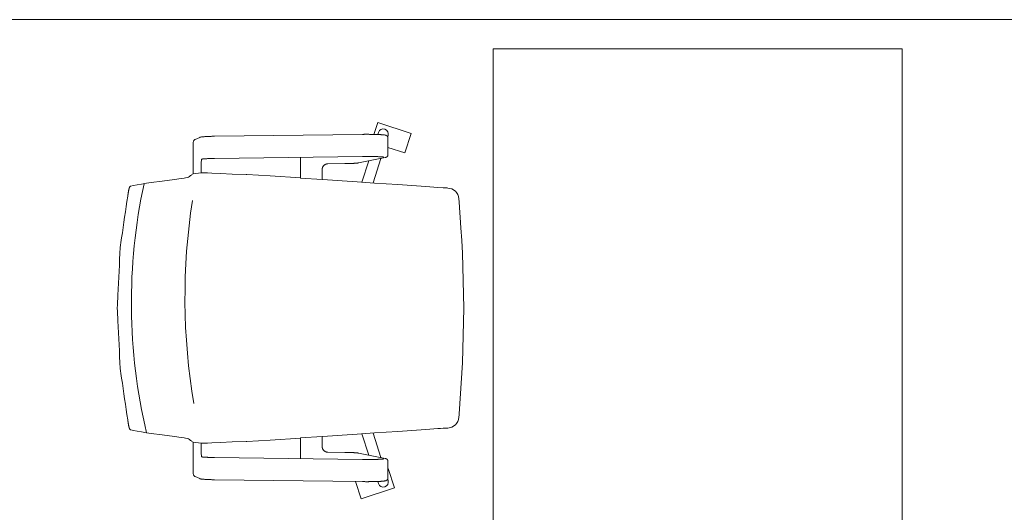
# Model space of a CAD drawing. Header units: millimetres. Extents: x 167773 to 185035, y -114105 to -66770.
# Tile 47 of 114: x 174630 to 174799, y -96295 to -96211. Entities that reach past the tile are written whole.
import ezdxf

# ---------------------------------------------------------------- set-up
doc = ezdxf.new("R2010")
doc.units = ezdxf.units.MM
doc.layers.get('0').update_dxf_attribs({"lineweight": 9})
doc.layers.add('b-widokowa', color=7, linetype='Continuous', lineweight=9)
doc.layers.add('c-meble', color=5, linetype='Continuous', lineweight=9)

msp = doc.modelspace()

# ---------------------------------------------------------------- linework, layer by layer
at = {"color": 251}
for p, q in [((174691.06, -96230.54), (174691.71, -96228.53)), ((174697.42, -96230.38), (174691.71, -96228.53)), ((174663.79, -96230.87), (174689.08, -96230.53)), ((174689.08, -96230.53), (174689.17, -96230.53)), ((174689.17, -96230.53), (174689.25, -96230.53)), ((174689.25, -96230.53), (174689.34, -96230.53)), ((174689.34, -96230.53), (174689.42, -96230.52)), ((174689.42, -96230.52), (174689.51, -96230.52)), ((174689.51, -96230.52), (174689.6, -96230.52)), ((174689.6, -96230.52), (174689.69, -96230.52)), ((174689.69, -96230.52), (174689.77, -96230.52)), ((174689.77, -96230.52), (174689.86, -96230.52)), ((174689.86, -96230.52), (174689.95, -96230.52)), ((174689.95, -96230.52), (174690.04, -96230.52)), ((174690.04, -96230.52), (174690.13, -96230.52)), ((174690.13, -96230.52), (174690.21, -96230.52)), ((174690.21, -96230.52), (174690.3, -96230.53)), ((174690.3, -96230.53), (174690.39, -96230.53)), ((174690.39, -96230.53), (174690.47, -96230.53)), ((174690.47, -96230.53), (174690.56, -96230.53)), ((174690.56, -96230.53), (174690.64, -96230.53)), ((174690.64, -96230.53), (174690.73, -96230.53)), ((174690.73, -96230.53), (174690.81, -96230.53)), ((174690.81, -96230.53), (174690.9, -96230.53)), ((174690.9, -96230.53), (174690.98, -96230.53)), ((174690.98, -96230.53), (174691.06, -96230.54)), ((174691.06, -96230.54), (174691.14, -96230.54)), ((174691.14, -96230.54), (174691.22, -96230.54)), ((174691.22, -96230.54), (174691.3, -96230.54)), ((174691.3, -96230.54), (174691.38, -96230.54)), ((174691.38, -96230.54), (174691.45, -96230.55)), ((174691.45, -96230.55), (174691.53, -96230.55)), ((174691.53, -96230.55), (174691.6, -96230.55)), ((174691.6, -96230.55), (174691.68, -96230.55)), ((174691.68, -96230.55), (174691.75, -96230.56)), ((174691.72, -96230.56), (174691.84, -96230.19)), ((174691.75, -96230.56), (174691.82, -96230.56)), ((174691.82, -96230.56), (174691.88, -96230.56)), ((174691.88, -96230.56), (174691.95, -96230.57)), ((174691.95, -96230.57), (174692.02, -96230.57)), ((174692.02, -96230.57), (174692.08, -96230.57)), ((174692.08, -96230.57), (174692.14, -96230.58)), ((174692.14, -96230.58), (174692.2, -96230.58)), ((174692.2, -96230.58), (174692.26, -96230.58)), ((174692.26, -96230.58), (174692.32, -96230.59)), ((174692.32, -96230.59), (174692.37, -96230.59)), ((174692.37, -96230.59), (174692.43, -96230.59)), ((174692.43, -96230.59), (174692.48, -96230.6)), ((174692.48, -96230.6), (174692.53, -96230.6)), ((174692.53, -96230.6), (174692.58, -96230.61)), ((174692.58, -96230.61), (174692.62, -96230.61)), ((174692.62, -96230.61), (174692.67, -96230.61)), ((174692.67, -96230.61), (174692.71, -96230.62)), ((174692.71, -96230.62), (174692.75, -96230.62)), ((174692.75, -96230.62), (174692.82, -96230.63)), ((174692.82, -96230.63), (174692.89, -96230.64)), ((174692.89, -96230.64), (174692.96, -96230.65)), ((174692.96, -96230.65), (174693, -96230.66)), ((174693, -96230.66), (174693.04, -96230.67)), ((174693.04, -96230.67), (174693.08, -96230.68)), ((174693.08, -96230.68), (174693.12, -96230.7)), ((174693.12, -96230.7), (174693.14, -96230.71)), ((174693.14, -96230.71), (174693.17, -96230.72)), ((174693.17, -96230.72), (174693.2, -96230.74)), ((174693.2, -96230.74), (174693.22, -96230.75)), ((174693.22, -96230.75), (174693.24, -96230.76)), ((174693.24, -96230.76), (174693.26, -96230.78)), ((174693.26, -96230.78), (174693.29, -96230.79)), ((174693.42, -96230.94), (174693.49, -96230.73)), ((174696.34, -96233.71), (174697.42, -96230.38)), ((174660.14, -96232.37), (174660.14, -96237.31)), ((174660.22, -96231.66), (174660.21, -96231.68)), ((174660.23, -96231.63), (174660.22, -96231.66)), ((174660.25, -96231.6), (174660.23, -96231.63)), ((174660.26, -96231.58), (174660.25, -96231.6)), ((174660.27, -96231.56), (174660.26, -96231.58)), ((174660.29, -96231.55), (174660.27, -96231.56)), ((174660.31, -96231.53), (174660.29, -96231.55)), ((174660.33, -96231.5), (174660.31, -96231.53)), ((174660.35, -96231.48), (174660.33, -96231.5)), ((174660.38, -96231.46), (174660.35, -96231.48)), ((174660.41, -96231.43), (174660.38, -96231.46)), ((174660.45, -96231.41), (174660.41, -96231.43)), ((174660.5, -96231.39), (174660.45, -96231.41)), ((174660.5, -96231.39), (174661.26, -96231.05)), ((174661.26, -96231.05), (174661.29, -96231.04)), ((174661.29, -96231.04), (174661.32, -96231.03)), ((174661.32, -96231.03), (174661.35, -96231.02)), ((174661.35, -96231.02), (174661.37, -96231.01)), ((174661.37, -96231.01), (174661.42, -96231)), ((174661.42, -96231), (174661.47, -96230.99)), ((174661.47, -96230.99), (174661.56, -96230.97)), ((174661.56, -96230.97), (174661.61, -96230.97)), ((174661.61, -96230.97), (174661.66, -96230.96)), ((174661.66, -96230.96), (174661.72, -96230.95)), ((174661.72, -96230.95), (174661.77, -96230.95)), ((174661.77, -96230.95), (174661.84, -96230.94)), ((174661.84, -96230.94), (174661.9, -96230.94)), ((174661.9, -96230.94), (174661.97, -96230.93)), ((174661.97, -96230.93), (174662.04, -96230.93)), ((174662.04, -96230.93), (174662.12, -96230.92)), ((174662.12, -96230.92), (174662.19, -96230.92)), ((174662.19, -96230.92), (174662.27, -96230.91)), ((174662.27, -96230.91), (174662.36, -96230.91)), ((174662.36, -96230.91), (174662.44, -96230.9)), ((174662.44, -96230.9), (174662.53, -96230.9)), ((174662.53, -96230.9), (174662.63, -96230.9)), ((174662.63, -96230.9), (174662.72, -96230.89)), ((174662.72, -96230.89), (174662.82, -96230.89)), ((174662.82, -96230.89), (174662.92, -96230.88)), ((174662.92, -96230.88), (174663.02, -96230.88)), ((174663.02, -96230.88), (174663.12, -96230.88)), ((174663.12, -96230.88), (174663.23, -96230.88)), ((174663.23, -96230.88), (174663.34, -96230.87)), ((174663.34, -96230.87), (174663.45, -96230.87)), ((174663.45, -96230.87), (174663.56, -96230.87)), ((174663.56, -96230.87), (174663.67, -96230.87)), ((174663.67, -96230.87), (174663.79, -96230.87)), ((174693.29, -96230.79), (174693.31, -96230.81)), ((174693.31, -96230.81), (174693.34, -96230.84)), ((174693.34, -96230.84), (174693.36, -96230.87)), ((174693.36, -96230.87), (174693.39, -96230.91)), ((174693.39, -96230.91), (174693.42, -96230.95)), ((174693.42, -96230.95), (174693.44, -96230.98)), ((174693.44, -96230.98), (174693.45, -96231)), ((174693.45, -96234.16), (174693.45, -96231.01)), ((174693.45, -96232.78), (174696.34, -96233.71)), ((174661.66, -96234.77), (174661.59, -96234.8)), ((174661.66, -96234.77), (174661.66, -96234.77)), ((174661.66, -96234.77), (174661.66, -96234.77)), ((174661.67, -96234.77), (174661.66, -96234.77)), ((174661.69, -96234.76), (174661.67, -96234.77)), ((174661.72, -96234.76), (174661.69, -96234.76)), ((174661.75, -96234.75), (174661.72, -96234.76)), ((174661.78, -96234.75), (174661.75, -96234.75)), ((174661.82, -96234.75), (174661.78, -96234.75)), ((174661.87, -96234.74), (174661.82, -96234.75)), ((174661.92, -96234.74), (174661.87, -96234.74)), ((174661.97, -96234.73), (174661.92, -96234.74)), ((174662.02, -96234.73), (174661.97, -96234.73)), ((174662.08, -96234.72), (174662.02, -96234.73)), ((174662.14, -96234.72), (174662.08, -96234.72)), ((174662.21, -96234.71), (174662.14, -96234.72)), ((174662.28, -96234.71), (174662.21, -96234.71)), ((174662.35, -96234.71), (174662.28, -96234.71)), ((174662.42, -96234.7), (174662.35, -96234.71)), ((174662.5, -96234.7), (174662.42, -96234.7)), ((174662.58, -96234.69), (174662.5, -96234.7)), ((174662.66, -96234.69), (174662.58, -96234.69)), ((174662.74, -96234.69), (174662.66, -96234.69)), ((174662.83, -96234.68), (174662.74, -96234.69)), ((174662.92, -96234.68), (174662.83, -96234.68)), ((174663.01, -96234.68), (174662.92, -96234.68)), ((174663.1, -96234.68), (174663.01, -96234.68)), ((174663.2, -96234.67), (174663.1, -96234.68)), ((174663.3, -96234.67), (174663.2, -96234.67)), ((174663.39, -96234.67), (174663.3, -96234.67)), ((174663.49, -96234.67), (174663.39, -96234.67)), ((174663.59, -96234.66), (174663.49, -96234.67)), ((174663.7, -96234.66), (174663.59, -96234.66)), ((174663.8, -96234.66), (174663.7, -96234.66)), ((174689.09, -96234.32), (174663.8, -96234.66)), ((174678.48, -96234.47), (174678.48, -96238.01)), ((174682.55, -96235.81), (174682.52, -96235.84)), ((174682.59, -96235.78), (174682.55, -96235.81)), ((174682.63, -96235.75), (174682.59, -96235.78)), ((174682.67, -96235.73), (174682.63, -96235.75)), ((174682.71, -96235.7), (174682.67, -96235.73)), ((174682.75, -96235.68), (174682.71, -96235.7)), ((174682.8, -96235.66), (174682.75, -96235.68)), ((174682.84, -96235.64), (174682.8, -96235.66)), ((174682.88, -96235.63), (174682.84, -96235.64)), ((174682.93, -96235.61), (174682.88, -96235.63)), ((174682.97, -96235.6), (174682.93, -96235.61)), ((174683.02, -96235.59), (174682.97, -96235.6)), ((174683.06, -96235.59), (174683.02, -96235.59)), ((174683.11, -96235.58), (174683.06, -96235.59)), ((174683.16, -96235.58), (174683.11, -96235.58)), ((174683.16, -96235.58), (174686.09, -96235.54)), ((174686.09, -96235.54), (174686.19, -96235.54)), ((174686.19, -96235.54), (174686.29, -96235.54)), ((174686.29, -96235.54), (174686.39, -96235.54)), ((174686.39, -96235.54), (174686.49, -96235.54)), ((174686.49, -96235.54), (174686.58, -96235.53)), ((174686.58, -96235.53), (174686.68, -96235.53)), ((174686.68, -96235.53), (174686.77, -96235.53)), ((174686.77, -96235.53), (174686.86, -96235.53)), ((174686.86, -96235.53), (174686.95, -96235.52)), ((174686.95, -96235.52), (174687.04, -96235.52)), ((174687.04, -96235.52), (174687.13, -96235.52)), ((174687.13, -96235.52), (174687.21, -96235.51)), ((174687.21, -96235.51), (174687.29, -96235.51)), ((174687.29, -96235.51), (174687.37, -96235.51)), ((174687.37, -96235.51), (174687.45, -96235.5)), ((174687.45, -96235.5), (174687.53, -96235.5)), ((174687.53, -96235.5), (174687.6, -96235.5)), ((174687.6, -96235.5), (174687.67, -96235.49)), ((174687.67, -96235.49), (174687.74, -96235.49)), ((174687.74, -96235.49), (174687.81, -96235.48)), ((174687.81, -96235.48), (174687.87, -96235.48)), ((174687.87, -96235.48), (174687.94, -96235.47)), ((174687.94, -96235.47), (174688, -96235.47)), ((174688, -96235.47), (174688.05, -96235.46)), ((174688.05, -96235.46), (174688.11, -96235.46)), ((174688.11, -96235.46), (174688.16, -96235.45)), ((174688.16, -96235.45), (174688.21, -96235.45)), ((174688.21, -96235.45), (174688.25, -96235.44)), ((174688.25, -96235.44), (174688.3, -96235.44)), ((174688.3, -96235.44), (174688.34, -96235.43)), ((174688.34, -96235.43), (174688.42, -96235.42)), ((174688.42, -96235.42), (174692.96, -96234.51)), ((174688.99, -96238.72), (174690.21, -96235.06)), ((174689.25, -96234.32), (174689.09, -96234.32)), ((174689.4, -96234.32), (174689.25, -96234.32)), ((174689.55, -96234.32), (174689.4, -96234.32)), ((174689.71, -96234.32), (174689.55, -96234.32)), ((174689.86, -96234.32), (174689.71, -96234.32)), ((174690.02, -96234.32), (174689.86, -96234.32)), ((174690.17, -96234.32), (174690.02, -96234.32)), ((174690.32, -96234.32), (174690.17, -96234.32)), ((174690.48, -96234.32), (174690.32, -96234.32)), ((174690.63, -96234.32), (174690.48, -96234.32)), ((174690.78, -96234.33), (174690.63, -96234.32)), ((174690.92, -96234.33), (174690.78, -96234.33)), ((174691.07, -96234.33), (174690.92, -96234.33)), ((174690.92, -96238.85), (174692.25, -96234.65)), ((174691.21, -96234.34), (174691.07, -96234.33)), ((174691.34, -96234.34), (174691.21, -96234.34)), ((174691.48, -96234.34), (174691.34, -96234.34)), ((174691.6, -96234.35), (174691.48, -96234.34)), ((174691.73, -96234.35), (174691.6, -96234.35)), ((174691.85, -96234.36), (174691.73, -96234.35)), ((174691.9, -96234.36), (174691.85, -96234.36)), ((174691.96, -96234.36), (174691.9, -96234.36)), ((174692.01, -96234.37), (174691.96, -96234.36)), ((174692.07, -96234.37), (174692.01, -96234.37)), ((174692.12, -96234.37), (174692.07, -96234.37)), ((174692.17, -96234.38), (174692.12, -96234.37)), ((174692.22, -96234.38), (174692.17, -96234.38)), ((174692.26, -96234.38), (174692.22, -96234.38)), ((174692.31, -96234.38), (174692.26, -96234.38)), ((174692.35, -96234.39), (174692.31, -96234.38)), ((174692.39, -96234.39), (174692.35, -96234.39)), ((174692.43, -96234.39), (174692.39, -96234.39)), ((174692.47, -96234.4), (174692.43, -96234.39)), ((174692.51, -96234.4), (174692.47, -96234.4)), ((174692.54, -96234.4), (174692.51, -96234.4)), ((174692.57, -96234.41), (174692.54, -96234.4)), ((174692.6, -96234.41), (174692.57, -96234.41)), ((174692.63, -96234.41), (174692.6, -96234.41)), ((174692.66, -96234.42), (174692.63, -96234.41)), ((174692.68, -96234.42), (174692.66, -96234.42)), ((174692.7, -96234.42), (174692.68, -96234.42)), ((174692.72, -96234.43), (174692.7, -96234.42)), ((174692.73, -96234.43), (174692.72, -96234.43)), ((174692.74, -96234.43), (174692.73, -96234.43)), ((174692.75, -96234.43), (174692.74, -96234.43)), ((174692.75, -96234.43), (174692.75, -96234.43)), ((174692.96, -96234.51), (174693.03, -96234.5)), ((174693.03, -96234.5), (174693.07, -96234.49)), ((174693.07, -96234.49), (174693.09, -96234.48)), ((174693.09, -96234.48), (174693.11, -96234.47)), ((174693.11, -96234.47), (174693.14, -96234.46)), ((174693.14, -96234.46), (174693.17, -96234.45)), ((174693.17, -96234.45), (174693.2, -96234.43)), ((174693.2, -96234.43), (174693.22, -96234.42)), ((174693.22, -96234.42), (174693.24, -96234.41)), ((174693.24, -96234.41), (174693.26, -96234.4)), ((174693.26, -96234.4), (174693.28, -96234.38)), ((174693.28, -96234.38), (174693.31, -96234.36)), ((174693.31, -96234.36), (174693.33, -96234.33)), ((174693.33, -96234.33), (174693.36, -96234.3)), ((174693.36, -96234.3), (174693.39, -96234.26)), ((174693.39, -96234.26), (174693.41, -96234.24)), ((174693.41, -96234.24), (174693.42, -96234.22)), ((174693.42, -96234.22), (174693.44, -96234.19)), ((174693.44, -96234.19), (174693.45, -96234.17)), ((174659.84, -96237.51), (174659.67, -96237.59)), ((174659.84, -96237.51), (174659.92, -96237.42)), ((174660.15, -96237.31), (174659.92, -96237.42)), ((174661.51, -96237.13), (174660.15, -96237.31)), ((174661.51, -96236.01), (174661.51, -96237.13)), ((174662.58, -96237.13), (174661.51, -96237.13)), ((174662.58, -96237.13), (174663.33, -96237.17)), ((174663.33, -96237.17), (174664.8, -96237.25)), ((174664.8, -96237.25), (174666.81, -96237.34)), ((174666.81, -96237.34), (174669.18, -96237.38)), ((174669.18, -96237.38), (174669.32, -96237.38)), ((174669.32, -96237.38), (174671.32, -96237.51)), ((174673.3, -96237.65), (174671.32, -96237.51)), ((174682.21, -96236.45), (174682.2, -96236.5)), ((174682.2, -96236.5), (174682.2, -96236.55)), ((174682.2, -96236.55), (174682.2, -96236.6)), ((174682.2, -96236.6), (174682.2, -96238.26)), ((174682.22, -96236.4), (174682.21, -96236.45)), ((174682.23, -96236.35), (174682.22, -96236.4)), ((174682.24, -96236.3), (174682.23, -96236.35)), ((174682.25, -96236.26), (174682.24, -96236.3)), ((174682.27, -96236.21), (174682.25, -96236.26)), ((174682.29, -96236.16), (174682.27, -96236.21)), ((174682.31, -96236.12), (174682.29, -96236.16)), ((174682.34, -96236.08), (174682.31, -96236.12)), ((174682.36, -96236.03), (174682.34, -96236.08)), ((174682.39, -96235.99), (174682.36, -96236.03)), ((174682.42, -96235.95), (174682.39, -96235.99)), ((174682.45, -96235.92), (174682.42, -96235.95)), ((174682.48, -96235.88), (174682.45, -96235.92)), ((174682.52, -96235.84), (174682.48, -96235.88)), ((174649.9, -96239.3), (174650.56, -96239.17)), ((174650.56, -96239.17), (174651.31, -96239.04)), ((174651.31, -96239.04), (174652.17, -96238.92)), ((174652.17, -96238.92), (174652.93, -96238.79)), ((174652.93, -96238.79), (174654.84, -96238.53)), ((174654.84, -96238.53), (174656.96, -96238.28)), ((174658.11, -96238.11), (174656.96, -96238.28)), ((174658.59, -96238.02), (174658.11, -96238.11)), ((174659.34, -96237.85), (174658.59, -96238.02)), ((174659.52, -96237.76), (174659.34, -96237.85)), ((174659.67, -96237.59), (174659.52, -96237.76)), ((174678.48, -96238), (174673.3, -96237.65)), ((174682.2, -96238.26), (174678.48, -96238.01)), ((174682.2, -96238.26), (174682.26, -96238.26)), ((174682.26, -96238.26), (174688.19, -96238.67)), ((174688.19, -96238.67), (174691.17, -96238.87)), ((174690.92, -96238.86), (174690.92, -96238.86)), ((174691.17, -96238.87), (174695.14, -96239.14)), ((174695.14, -96239.14), (174699.14, -96239.41)), ((174648.97, -96240.9), (174648.98, -96240.86)), ((174648.98, -96240.86), (174648.99, -96240.82)), ((174648.99, -96240.77), (174649, -96240.73)), ((174648.99, -96240.82), (174648.99, -96240.77)), ((174649, -96240.73), (174649.01, -96240.69)), ((174649.01, -96240.65), (174649.02, -96240.61)), ((174649.01, -96240.69), (174649.01, -96240.65)), ((174649.02, -96240.61), (174649.03, -96240.56)), ((174649.03, -96240.52), (174649.04, -96240.48)), ((174649.03, -96240.56), (174649.03, -96240.52)), ((174649.04, -96240.48), (174649.05, -96240.44)), ((174649.05, -96240.41), (174649.06, -96240.37)), ((174649.05, -96240.44), (174649.05, -96240.41)), ((174649.06, -96240.37), (174649.07, -96240.33)), ((174649.07, -96240.29), (174649.08, -96240.25)), ((174649.07, -96240.33), (174649.07, -96240.29)), ((174649.08, -96240.25), (174649.09, -96240.22)), ((174649.09, -96240.18), (174649.1, -96240.15)), ((174649.09, -96240.22), (174649.09, -96240.18)), ((174649.13, -96240), (174649.14, -96239.97)), ((174649.14, -96239.97), (174649.15, -96239.94)), ((174649.15, -96239.9), (174649.16, -96239.87)), ((174649.15, -96239.94), (174649.15, -96239.9)), ((174649.16, -96239.87), (174649.17, -96239.84)), ((174649.17, -96239.84), (174649.18, -96239.81)), ((174649.18, -96239.79), (174649.19, -96239.76)), ((174649.18, -96239.81), (174649.18, -96239.79)), ((174649.19, -96239.76), (174649.2, -96239.74)), ((174649.2, -96239.71), (174649.21, -96239.69)), ((174649.2, -96239.74), (174649.2, -96239.71)), ((174649.21, -96239.69), (174649.22, -96239.67)), ((174649.22, -96239.65), (174649.23, -96239.63)), ((174649.22, -96239.67), (174649.22, -96239.65)), ((174649.23, -96239.63), (174649.24, -96239.61)), ((174649.24, -96239.59), (174649.25, -96239.58)), ((174649.24, -96239.61), (174649.24, -96239.59)), ((174649.25, -96239.58), (174649.26, -96239.56)), ((174649.26, -96239.55), (174649.27, -96239.54)), ((174649.26, -96239.56), (174649.26, -96239.55)), ((174649.27, -96239.53), (174649.28, -96239.52)), ((174649.27, -96239.54), (174649.27, -96239.53)), ((174649.28, -96239.51), (174649.29, -96239.51)), ((174649.28, -96239.52), (174649.28, -96239.51)), ((174649.29, -96239.5), (174649.3, -96239.5)), ((174649.29, -96239.51), (174649.29, -96239.5)), ((174649.3, -96239.5), (174649.44, -96239.43)), ((174649.44, -96239.43), (174649.9, -96239.3)), ((174700.64, -96239.52), (174699.14, -96239.41)), ((174700.64, -96239.52), (174702.01, -96239.61)), ((174702.92, -96239.67), (174702.01, -96239.61)), ((174702.92, -96239.67), (174703.32, -96239.69)), ((174703.32, -96239.69), (174703.52, -96239.71)), ((174703.61, -96239.71), (174703.52, -96239.71)), ((174703.71, -96239.72), (174703.61, -96239.71)), ((174704.42, -96239.85), (174703.71, -96239.72)), ((174705.04, -96240.25), (174704.42, -96239.85)), ((174705.21, -96240.49), (174705.04, -96240.25)), ((174705.44, -96240.81), (174705.21, -96240.49)), ((174705.44, -96240.81), (174705.48, -96240.96)), ((174648.94, -96241.12), (174648.95, -96241.08)), ((174648.95, -96241.03), (174648.96, -96240.99)), ((174648.95, -96241.08), (174648.95, -96241.03)), ((174648.96, -96240.99), (174648.97, -96240.94)), ((174648.97, -96240.94), (174648.97, -96240.9)), ((174705.48, -96240.96), (174705.6, -96241.52)), ((174705.6, -96241.52), (174705.64, -96242.15)), ((174705.64, -96242.15), (174705.94, -96246.52)), ((174706.12, -96248.7), (174705.94, -96246.52)), ((174706.18, -96249.79), (174706.12, -96248.7)), ((174706.23, -96250.88), (174706.18, -96249.79)), ((174706.44, -96260.27), (174706.23, -96250.88)), ((174706.23, -96269.66), (174706.44, -96260.27)), ((174705.64, -96278.39), (174706.23, -96269.66)), ((174648.95, -96279.46), (174648.94, -96279.42)), ((174648.95, -96279.51), (174648.95, -96279.46)), ((174648.96, -96279.55), (174648.95, -96279.51)), ((174648.97, -96279.59), (174648.96, -96279.55)), ((174648.97, -96279.64), (174648.97, -96279.59)), ((174648.98, -96279.68), (174648.97, -96279.64)), ((174705.48, -96279.58), (174705.44, -96279.73)), ((174705.5, -96279.59), (174705.6, -96279.02)), ((174705.6, -96278.94), (174705.61, -96278.86)), ((174705.6, -96279.02), (174705.6, -96278.94)), ((174705.61, -96278.86), (174705.62, -96278.7)), ((174705.64, -96278.39), (174705.62, -96278.7)), ((174648.99, -96279.72), (174648.98, -96279.68)), ((174648.99, -96279.77), (174648.99, -96279.72)), ((174649, -96279.81), (174648.99, -96279.77)), ((174649.01, -96279.85), (174649, -96279.81)), ((174649.01, -96279.89), (174649.01, -96279.85)), ((174649.02, -96279.93), (174649.01, -96279.89)), ((174649.03, -96279.98), (174649.02, -96279.93)), ((174649.03, -96280.02), (174649.03, -96279.98)), ((174649.04, -96280.06), (174649.03, -96280.02)), ((174649.05, -96280.1), (174649.04, -96280.06)), ((174649.05, -96280.13), (174649.05, -96280.1)), ((174649.06, -96280.17), (174649.05, -96280.13)), ((174649.07, -96280.21), (174649.06, -96280.17)), ((174649.07, -96280.25), (174649.07, -96280.21)), ((174649.08, -96280.28), (174649.07, -96280.25)), ((174649.09, -96280.32), (174649.08, -96280.28)), ((174649.09, -96280.36), (174649.09, -96280.32)), ((174649.1, -96280.39), (174649.09, -96280.36)), ((174649.14, -96280.57), (174649.13, -96280.54)), ((174649.15, -96280.6), (174649.14, -96280.57)), ((174649.15, -96280.63), (174649.15, -96280.6)), ((174649.16, -96280.67), (174649.15, -96280.63)), ((174649.17, -96280.7), (174649.16, -96280.67)), ((174649.18, -96280.72), (174649.17, -96280.7)), ((174649.18, -96280.75), (174649.18, -96280.72)), ((174649.19, -96280.78), (174649.18, -96280.75)), ((174649.2, -96280.8), (174649.19, -96280.78)), ((174649.2, -96280.83), (174649.2, -96280.8)), ((174649.21, -96280.85), (174649.2, -96280.83)), ((174649.22, -96280.87), (174649.21, -96280.85)), ((174649.22, -96280.89), (174649.22, -96280.87)), ((174649.23, -96280.91), (174649.22, -96280.89)), ((174649.24, -96280.93), (174649.23, -96280.91)), ((174649.24, -96280.95), (174649.24, -96280.93)), ((174649.25, -96280.96), (174649.24, -96280.95)), ((174649.26, -96280.98), (174649.25, -96280.96)), ((174649.26, -96280.99), (174649.26, -96280.98)), ((174649.27, -96281), (174649.26, -96280.99)), ((174649.27, -96281.01), (174649.27, -96281)), ((174649.28, -96281.02), (174649.27, -96281.01)), ((174649.28, -96281.02), (174649.28, -96281.02)), ((174649.29, -96281.03), (174649.28, -96281.02)), ((174649.29, -96281.03), (174649.29, -96281.03)), ((174649.3, -96281.04), (174649.29, -96281.03)), ((174649.44, -96281.11), (174649.3, -96281.04)), ((174649.44, -96281.11), (174649.44, -96281.11)), ((174649.45, -96281.11), (174649.44, -96281.11)), ((174649.45, -96281.11), (174649.9, -96281.24)), ((174650.56, -96281.37), (174649.9, -96281.24)), ((174695.14, -96281.4), (174699.14, -96281.13)), ((174700.64, -96281.02), (174699.14, -96281.13)), ((174700.64, -96281.02), (174702.01, -96280.93)), ((174702.01, -96280.93), (174702.13, -96280.92)), ((174702.13, -96280.92), (174702.24, -96280.92)), ((174702.24, -96280.92), (174702.47, -96280.9)), ((174702.47, -96280.9), (174702.92, -96280.87)), ((174702.92, -96280.87), (174703.71, -96280.82)), ((174703.71, -96280.82), (174704.42, -96280.68)), ((174705.04, -96280.29), (174704.42, -96280.68)), ((174705.21, -96280.05), (174705.04, -96280.29)), ((174705.44, -96279.73), (174705.21, -96280.05)), ((174651.31, -96281.49), (174650.56, -96281.37)), ((174652.17, -96281.62), (174651.31, -96281.49)), ((174652.93, -96281.75), (174652.17, -96281.62)), ((174654.84, -96282), (174652.93, -96281.75)), ((174654.84, -96282), (174656.96, -96282.26)), ((174656.96, -96282.26), (174658.11, -96282.43)), ((174658.11, -96282.43), (174658.59, -96282.52)), ((174658.59, -96282.52), (174659.34, -96282.69)), ((174659.34, -96282.69), (174659.52, -96282.78)), ((174659.52, -96282.78), (174659.67, -96282.95)), ((174659.67, -96282.95), (174659.84, -96283.03)), ((174671.32, -96283.03), (174673.3, -96282.89)), ((174673.3, -96282.89), (174678.48, -96282.54)), ((174682.2, -96282.28), (174678.48, -96282.53)), ((174678.48, -96282.53), (174678.48, -96286.07)), ((174682.2, -96282.28), (174682.2, -96283.94)), ((174682.2, -96282.28), (174682.26, -96282.28)), ((174688.19, -96281.87), (174682.26, -96282.28)), ((174691.17, -96281.67), (174688.19, -96281.87)), ((174688.99, -96281.82), (174690.21, -96285.48)), ((174690.92, -96281.68), (174692.25, -96285.89)), ((174690.92, -96281.68), (174690.92, -96281.68)), ((174695.14, -96281.4), (174691.17, -96281.67)), ((174659.92, -96283.12), (174659.84, -96283.03)), ((174659.92, -96283.12), (174660.15, -96283.23)), ((174660.14, -96283.23), (174660.14, -96288.17)), ((174661.51, -96283.41), (174660.15, -96283.23)), ((174661.51, -96283.41), (174661.51, -96284.53)), ((174661.51, -96283.41), (174662.58, -96283.41)), ((174663.33, -96283.37), (174662.58, -96283.41)), ((174663.33, -96283.37), (174664.8, -96283.29)), ((174664.8, -96283.29), (174666.81, -96283.2)), ((174669.18, -96283.16), (174666.81, -96283.2)), ((174669.32, -96283.16), (174669.18, -96283.16)), ((174669.32, -96283.16), (174671.32, -96283.03)), ((174682.2, -96283.94), (174682.2, -96283.99)), ((174682.2, -96283.99), (174682.2, -96284.04)), ((174682.2, -96284.04), (174682.21, -96284.09)), ((174682.21, -96284.09), (174682.22, -96284.14)), ((174682.22, -96284.14), (174682.23, -96284.19)), ((174682.23, -96284.19), (174682.24, -96284.24)), ((174682.24, -96284.24), (174682.25, -96284.28)), ((174682.25, -96284.28), (174682.27, -96284.33)), ((174682.27, -96284.33), (174682.29, -96284.38)), ((174682.29, -96284.38), (174682.31, -96284.42)), ((174682.31, -96284.42), (174682.34, -96284.46)), ((174682.34, -96284.46), (174682.36, -96284.51)), ((174682.36, -96284.51), (174682.39, -96284.55)), ((174682.39, -96284.55), (174682.42, -96284.59)), ((174682.42, -96284.59), (174682.45, -96284.62)), ((174682.45, -96284.62), (174682.48, -96284.66)), ((174682.48, -96284.66), (174682.52, -96284.69)), ((174682.52, -96284.69), (174682.55, -96284.73)), ((174661.59, -96285.74), (174661.66, -96285.77)), ((174661.66, -96285.77), (174661.67, -96285.77)), ((174661.66, -96285.77), (174661.66, -96285.77)), ((174661.66, -96285.77), (174661.66, -96285.77)), ((174661.67, -96285.77), (174661.69, -96285.78)), ((174661.69, -96285.78), (174661.72, -96285.78)), ((174661.72, -96285.78), (174661.75, -96285.79)), ((174661.75, -96285.79), (174661.78, -96285.79)), ((174661.78, -96285.79), (174661.82, -96285.79)), ((174661.82, -96285.79), (174661.87, -96285.8)), ((174661.87, -96285.8), (174661.92, -96285.8)), ((174661.92, -96285.8), (174661.97, -96285.81)), ((174661.97, -96285.81), (174662.02, -96285.81)), ((174662.02, -96285.81), (174662.08, -96285.82)), ((174662.08, -96285.82), (174662.14, -96285.82)), ((174662.14, -96285.82), (174662.21, -96285.83)), ((174662.21, -96285.83), (174662.28, -96285.83)), ((174662.28, -96285.83), (174662.35, -96285.83)), ((174662.35, -96285.83), (174662.42, -96285.84)), ((174662.42, -96285.84), (174662.5, -96285.84)), ((174662.5, -96285.84), (174662.58, -96285.84)), ((174662.58, -96285.84), (174662.66, -96285.85)), ((174662.66, -96285.85), (174662.74, -96285.85)), ((174662.74, -96285.85), (174662.83, -96285.85)), ((174662.83, -96285.85), (174662.92, -96285.86)), ((174662.92, -96285.86), (174663.01, -96285.86)), ((174663.01, -96285.86), (174663.1, -96285.86)), ((174663.1, -96285.86), (174663.2, -96285.87)), ((174663.2, -96285.87), (174663.3, -96285.87)), ((174663.3, -96285.87), (174663.39, -96285.87)), ((174663.39, -96285.87), (174663.49, -96285.87)), ((174663.49, -96285.87), (174663.59, -96285.87)), ((174663.59, -96285.87), (174663.7, -96285.88)), ((174663.7, -96285.88), (174663.8, -96285.88)), ((174663.8, -96285.88), (174689.09, -96286.21)), ((174682.55, -96284.73), (174682.59, -96284.76)), ((174682.59, -96284.76), (174682.63, -96284.79)), ((174682.63, -96284.79), (174682.67, -96284.81)), ((174682.67, -96284.81), (174682.71, -96284.84)), ((174682.71, -96284.84), (174682.75, -96284.86)), ((174682.75, -96284.86), (174682.8, -96284.88)), ((174682.8, -96284.88), (174682.84, -96284.9)), ((174682.84, -96284.9), (174682.88, -96284.91)), ((174682.88, -96284.91), (174682.93, -96284.93)), ((174682.93, -96284.93), (174682.97, -96284.94)), ((174682.97, -96284.94), (174683.02, -96284.95)), ((174683.02, -96284.95), (174683.06, -96284.95)), ((174683.06, -96284.95), (174683.11, -96284.96)), ((174683.11, -96284.96), (174683.16, -96284.96)), ((174686.09, -96285), (174683.16, -96284.96)), ((174686.19, -96285), (174686.09, -96285)), ((174686.29, -96285), (174686.19, -96285)), ((174686.39, -96285), (174686.29, -96285)), ((174686.49, -96285), (174686.39, -96285)), ((174686.58, -96285.01), (174686.49, -96285)), ((174686.68, -96285.01), (174686.58, -96285.01)), ((174686.77, -96285.01), (174686.68, -96285.01)), ((174686.86, -96285.01), (174686.77, -96285.01)), ((174686.95, -96285.02), (174686.86, -96285.01)), ((174687.04, -96285.02), (174686.95, -96285.02)), ((174687.13, -96285.02), (174687.04, -96285.02)), ((174687.21, -96285.03), (174687.13, -96285.02)), ((174687.29, -96285.03), (174687.21, -96285.03)), ((174687.37, -96285.03), (174687.29, -96285.03)), ((174687.45, -96285.04), (174687.37, -96285.03)), ((174687.53, -96285.04), (174687.45, -96285.04)), ((174687.6, -96285.04), (174687.53, -96285.04)), ((174687.67, -96285.05), (174687.6, -96285.04)), ((174687.74, -96285.05), (174687.67, -96285.05)), ((174687.81, -96285.06), (174687.74, -96285.05)), ((174687.87, -96285.06), (174687.81, -96285.06)), ((174687.94, -96285.07), (174687.87, -96285.06)), ((174688, -96285.07), (174687.94, -96285.07)), ((174688.05, -96285.08), (174688, -96285.07)), ((174688.11, -96285.08), (174688.05, -96285.08)), ((174688.16, -96285.09), (174688.11, -96285.08)), ((174688.21, -96285.09), (174688.16, -96285.09)), ((174688.25, -96285.1), (174688.21, -96285.09)), ((174688.3, -96285.1), (174688.25, -96285.1)), ((174688.34, -96285.11), (174688.3, -96285.1)), ((174688.42, -96285.12), (174688.34, -96285.11)), ((174692.96, -96286.03), (174688.42, -96285.12)), ((174689.09, -96286.21), (174689.25, -96286.22)), ((174689.25, -96286.22), (174689.4, -96286.22)), ((174689.4, -96286.22), (174689.55, -96286.22)), ((174689.55, -96286.22), (174689.71, -96286.22)), ((174689.71, -96286.22), (174689.86, -96286.22)), ((174689.86, -96286.22), (174690.02, -96286.22)), ((174690.02, -96286.22), (174690.17, -96286.22)), ((174690.17, -96286.22), (174690.32, -96286.22)), ((174690.32, -96286.22), (174690.48, -96286.22)), ((174690.48, -96286.22), (174690.63, -96286.21)), ((174690.63, -96286.21), (174690.78, -96286.21)), ((174690.78, -96286.21), (174690.92, -96286.21)), ((174690.92, -96286.21), (174691.07, -96286.21)), ((174691.07, -96286.21), (174691.21, -96286.2)), ((174691.21, -96286.2), (174691.34, -96286.2)), ((174691.34, -96286.2), (174691.48, -96286.19)), ((174691.48, -96286.19), (174691.6, -96286.19)), ((174691.6, -96286.19), (174691.73, -96286.19)), ((174691.73, -96286.19), (174691.79, -96286.18)), ((174691.79, -96286.18), (174691.85, -96286.18)), ((174691.85, -96286.18), (174691.9, -96286.18)), ((174691.9, -96286.18), (174691.96, -96286.18)), ((174691.96, -96286.18), (174692.01, -96286.17)), ((174692.01, -96286.17), (174692.07, -96286.17)), ((174692.07, -96286.17), (174692.12, -96286.17)), ((174692.12, -96286.17), (174692.17, -96286.16)), ((174692.17, -96286.16), (174692.22, -96286.16)), ((174692.22, -96286.16), (174692.26, -96286.16)), ((174692.26, -96286.16), (174692.31, -96286.15)), ((174692.31, -96286.15), (174692.35, -96286.15)), ((174692.35, -96286.15), (174692.39, -96286.15)), ((174692.39, -96286.15), (174692.43, -96286.14)), ((174692.43, -96286.14), (174692.47, -96286.14)), ((174692.47, -96286.14), (174692.51, -96286.14)), ((174692.51, -96286.14), (174692.54, -96286.13)), ((174692.54, -96286.13), (174692.58, -96286.13)), ((174692.58, -96286.13), (174692.61, -96286.13)), ((174692.61, -96286.13), (174692.63, -96286.12)), ((174692.63, -96286.12), (174692.66, -96286.12)), ((174692.66, -96286.12), (174692.68, -96286.12)), ((174692.68, -96286.12), (174692.7, -96286.12)), ((174692.7, -96286.12), (174692.72, -96286.11)), ((174692.72, -96286.11), (174692.73, -96286.11)), ((174692.73, -96286.11), (174692.74, -96286.11)), ((174692.74, -96286.11), (174692.75, -96286.11)), ((174692.75, -96286.11), (174692.75, -96286.11)), ((174693.03, -96286.04), (174692.96, -96286.03)), ((174693.07, -96286.05), (174693.03, -96286.04)), ((174693.09, -96286.06), (174693.07, -96286.05)), ((174693.11, -96286.07), (174693.09, -96286.06)), ((174693.14, -96286.08), (174693.11, -96286.07)), ((174693.17, -96286.09), (174693.14, -96286.08)), ((174693.2, -96286.11), (174693.17, -96286.09)), ((174693.22, -96286.12), (174693.2, -96286.11)), ((174693.24, -96286.13), (174693.22, -96286.12)), ((174693.26, -96286.14), (174693.24, -96286.13)), ((174693.28, -96286.16), (174693.26, -96286.14)), ((174693.31, -96286.18), (174693.28, -96286.16)), ((174693.33, -96286.21), (174693.31, -96286.18)), ((174693.36, -96286.24), (174693.33, -96286.21)), ((174693.39, -96286.27), (174693.36, -96286.24)), ((174693.41, -96286.3), (174693.39, -96286.27)), ((174693.42, -96286.32), (174693.41, -96286.3)), ((174693.44, -96286.35), (174693.42, -96286.32)), ((174693.45, -96286.37), (174693.44, -96286.35)), ((174693.45, -96289.53), (174693.45, -96286.38)), ((174693.49, -96287.75), (174693.45, -96287.76)), ((174693.49, -96287.75), (174694.57, -96291.08)), ((174660.21, -96288.86), (174660.22, -96288.88)), ((174660.22, -96288.88), (174660.23, -96288.91)), ((174660.23, -96288.91), (174660.25, -96288.94)), ((174660.25, -96288.94), (174660.26, -96288.96)), ((174660.26, -96288.96), (174660.27, -96288.97)), ((174660.27, -96288.97), (174660.29, -96288.99)), ((174660.29, -96288.99), (174660.31, -96289.01)), ((174660.31, -96289.01), (174660.33, -96289.04)), ((174660.33, -96289.04), (174660.35, -96289.06)), ((174660.35, -96289.06), (174660.38, -96289.08)), ((174660.38, -96289.08), (174660.41, -96289.11)), ((174660.41, -96289.11), (174660.45, -96289.13)), ((174660.45, -96289.13), (174660.5, -96289.15)), ((174661.26, -96289.49), (174660.5, -96289.15)), ((174661.29, -96289.5), (174661.26, -96289.49)), ((174661.32, -96289.52), (174661.29, -96289.5)), ((174661.35, -96289.53), (174661.32, -96289.52)), ((174661.38, -96289.53), (174661.35, -96289.53)), ((174661.4, -96289.54), (174661.38, -96289.53)), ((174661.43, -96289.55), (174661.4, -96289.54)), ((174661.47, -96289.55), (174661.43, -96289.55)), ((174661.51, -96289.56), (174661.47, -96289.55)), ((174661.56, -96289.57), (174661.51, -96289.56)), ((174661.61, -96289.57), (174661.56, -96289.57)), ((174661.66, -96289.58), (174661.61, -96289.57)), ((174661.72, -96289.58), (174661.66, -96289.58)), ((174661.77, -96289.59), (174661.72, -96289.58)), ((174661.84, -96289.6), (174661.77, -96289.59)), ((174661.9, -96289.6), (174661.84, -96289.6)), ((174661.97, -96289.61), (174661.9, -96289.6)), ((174662.04, -96289.61), (174661.97, -96289.61)), ((174662.12, -96289.62), (174662.04, -96289.61)), ((174662.19, -96289.62), (174662.12, -96289.62)), ((174662.27, -96289.63), (174662.19, -96289.62)), ((174662.36, -96289.63), (174662.27, -96289.63)), ((174662.44, -96289.64), (174662.36, -96289.63)), ((174662.53, -96289.64), (174662.44, -96289.64)), ((174662.63, -96289.64), (174662.53, -96289.64)), ((174662.72, -96289.65), (174662.63, -96289.64)), ((174662.82, -96289.65), (174662.72, -96289.65)), ((174662.92, -96289.65), (174662.82, -96289.65)), ((174663.02, -96289.66), (174662.92, -96289.65)), ((174663.12, -96289.66), (174663.02, -96289.66)), ((174663.23, -96289.66), (174663.12, -96289.66)), ((174663.34, -96289.67), (174663.23, -96289.66)), ((174663.45, -96289.67), (174663.34, -96289.67)), ((174663.56, -96289.67), (174663.45, -96289.67)), ((174663.67, -96289.67), (174663.56, -96289.67)), ((174663.79, -96289.67), (174663.67, -96289.67)), ((174689.08, -96290.01), (174663.79, -96289.67)), ((174693.29, -96289.75), (174693.26, -96289.76)), ((174693.31, -96289.72), (174693.29, -96289.75)), ((174693.34, -96289.7), (174693.31, -96289.72)), ((174693.36, -96289.67), (174693.34, -96289.7)), ((174693.39, -96289.63), (174693.36, -96289.67)), ((174693.42, -96289.59), (174693.39, -96289.63)), ((174693.44, -96289.56), (174693.42, -96289.59)), ((174693.42, -96289.6), (174693.49, -96289.81)), ((174693.45, -96289.54), (174693.44, -96289.56)), ((174687.91, -96289.99), (174688.86, -96292.94)), ((174688.86, -96292.94), (174694.57, -96291.08)), ((174689.17, -96290.01), (174689.08, -96290.01)), ((174689.25, -96290.01), (174689.17, -96290.01)), ((174689.34, -96290.01), (174689.25, -96290.01)), ((174689.42, -96290.01), (174689.34, -96290.01)), ((174689.51, -96290.01), (174689.42, -96290.01)), ((174689.6, -96290.02), (174689.51, -96290.01)), ((174689.69, -96290.02), (174689.6, -96290.02)), ((174689.77, -96290.02), (174689.69, -96290.02)), ((174689.86, -96290.02), (174689.77, -96290.02)), ((174689.95, -96290.02), (174689.86, -96290.02)), ((174690.04, -96290.02), (174689.95, -96290.02)), ((174690.13, -96290.02), (174690.04, -96290.02)), ((174690.21, -96290.01), (174690.13, -96290.02)), ((174690.3, -96290.01), (174690.21, -96290.01)), ((174690.39, -96290.01), (174690.3, -96290.01)), ((174690.47, -96290.01), (174690.39, -96290.01)), ((174690.56, -96290.01), (174690.47, -96290.01)), ((174690.64, -96290.01), (174690.56, -96290.01)), ((174690.73, -96290.01), (174690.64, -96290.01)), ((174690.81, -96290.01), (174690.73, -96290.01)), ((174690.9, -96290.01), (174690.81, -96290.01)), ((174690.98, -96290), (174690.9, -96290.01)), ((174691.06, -96290), (174690.98, -96290)), ((174691.14, -96290), (174691.06, -96290)), ((174691.22, -96290), (174691.14, -96290)), ((174691.3, -96290), (174691.22, -96290)), ((174691.38, -96289.99), (174691.3, -96290)), ((174691.45, -96289.99), (174691.38, -96289.99)), ((174691.53, -96289.99), (174691.45, -96289.99)), ((174691.6, -96289.99), (174691.53, -96289.99)), ((174691.68, -96289.98), (174691.6, -96289.99)), ((174691.75, -96289.98), (174691.68, -96289.98)), ((174691.72, -96289.98), (174691.84, -96290.34)), ((174691.82, -96289.98), (174691.75, -96289.98)), ((174691.88, -96289.98), (174691.82, -96289.98)), ((174691.95, -96289.97), (174691.88, -96289.98)), ((174692.02, -96289.97), (174691.95, -96289.97)), ((174692.08, -96289.97), (174692.02, -96289.97)), ((174692.14, -96289.96), (174692.08, -96289.97)), ((174692.2, -96289.96), (174692.14, -96289.96)), ((174692.26, -96289.96), (174692.2, -96289.96)), ((174692.32, -96289.95), (174692.26, -96289.96)), ((174692.37, -96289.95), (174692.32, -96289.95)), ((174692.43, -96289.95), (174692.37, -96289.95)), ((174692.48, -96289.94), (174692.43, -96289.95)), ((174692.53, -96289.94), (174692.48, -96289.94)), ((174692.58, -96289.93), (174692.53, -96289.94)), ((174692.62, -96289.93), (174692.58, -96289.93)), ((174692.67, -96289.92), (174692.62, -96289.93)), ((174692.75, -96289.92), (174692.67, -96289.92)), ((174692.83, -96289.91), (174692.75, -96289.92)), ((174692.9, -96289.89), (174692.83, -96289.91)), ((174692.97, -96289.88), (174692.9, -96289.89)), ((174693, -96289.87), (174692.97, -96289.88)), ((174693.04, -96289.87), (174693, -96289.87)), ((174693.08, -96289.85), (174693.04, -96289.87)), ((174693.1, -96289.85), (174693.08, -96289.85)), ((174693.12, -96289.84), (174693.1, -96289.85)), ((174693.14, -96289.83), (174693.12, -96289.84)), ((174693.17, -96289.82), (174693.14, -96289.83)), ((174693.2, -96289.8), (174693.17, -96289.82)), ((174693.22, -96289.79), (174693.2, -96289.8)), ((174693.24, -96289.78), (174693.22, -96289.79)), ((174693.26, -96289.76), (174693.24, -96289.78))]:
    msp.add_line(p, q, dxfattribs=at)
at = {"color": 251, "ltscale": 0.1}
for centre, radius, start, end in [((174746.22, -96259.35), 96.65, 167.8317, 193.321), ((174768.02, -96258.52), 109.29, 171.2417, 189.5449)]:
    msp.add_arc(centre, radius, start, end, dxfattribs=at)
at = {"color": 251, "extrusion": (0, 0, -1)}
for centre, major_axis, ratio, start_param, end_param in [((174692.66, -96230.47), (0.267, 0.823), 0.999017, -1.562013, 1.562013), ((174660.22, -96232.34), (0.004, 0.679), 0.116972, 4.659667, 6.230463), ((174661.66, -96235.94), (0.01, 1.32), 0.116972, 4.659667, 5.749749), ((174649.04, -96241.29), (0.26, 1.8), 0.076146, -0.89307, -0.783548), ((174655.25, -96260.27), (27.48, 192.2), 0.046335, -1.514951, -1.477626), ((174654.69, -96260.27), (27.12, 192.2), 0.043392, -1.522878, -1.514451), ((174656.05, -96260.27), (9.1, 192.2), 0.046161, -1.561533, -1.51894), ((174655.86, -96260.27), (8.99, 192.2), 0.045159, 4.710277, 4.721726), ((174655.86, -96260.27), (-8.99, 192.2), 0.045159, 4.703051, 4.714501), ((174656.05, -96260.27), (-9.1, 192.2), 0.046161, 4.660533, 4.703126), ((174654.69, -96260.27), (-27.12, 192.2), 0.043392, 4.656043, 4.66447), ((174655.25, -96260.27), (-27.48, 192.2), 0.046335, 4.619219, 4.656543), ((174649.04, -96279.25), (-0.26, 1.8), 0.076154, 3.925127, 4.034662), ((174661.66, -96284.6), (-0.01, 1.32), 0.116972, 3.675029, 4.765111), ((174660.22, -96288.2), (-0.004, 0.679), 0.116972, 3.194315, 4.765111), ((174692.66, -96290.07), (-0.267, 0.823), 0.999017, 1.579579, 4.703605)]:
    msp.add_ellipse(centre, major_axis=major_axis, ratio=ratio, start_param=start_param, end_param=end_param, dxfattribs=at)
at = {"layer": 'b-widokowa'}
msp.add_line((174241.44, -96210.89), (174981.44, -96210.89), dxfattribs=at)
at = {"layer": 'c-meble', "color": 251}
msp.add_lwpolyline([(174781.44, -96215.89), (174711.44, -96215.89), (174711.44, -96305.89), (174781.44, -96305.89)], close=True, dxfattribs=at)

doc.saveas('drawing.dxf')
